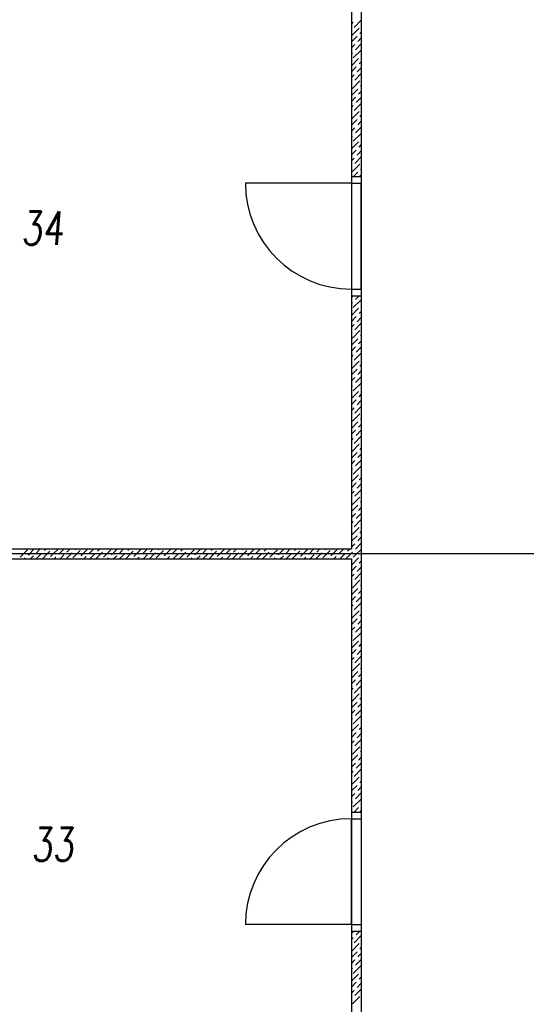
# Model space of a CAD drawing. Header units: millimetres. Extents: x 373037 to 682063, y 76092 to 274210.
# Tile 166 of 256: x 657611 to 661434, y 258030 to 265467. Entities that reach past the tile are written whole.
import ezdxf

# ---------------------------------------------------------------- set-up
doc = ezdxf.new("R2010")
doc.units = ezdxf.units.MM
doc.header["$LTSCALE"] = 100
doc.linetypes.add('ČERCHOVANÁ', pattern=[25.4, 12.7, -6.35, 0, -6.35])
doc.layers.add('PUDORYS', color=253, linetype='CONTINUOUS')
doc.styles.add('CS-ROMANS', font='romans.shx', dxfattribs={"width": 0.75, "oblique": 5})

msp = doc.modelspace()

# ---------------------------------------------------------------- linework, layer by layer
at = {"layer": 'PUDORYS', "color": 252, "true_color": 0x939598}
for p, q in [((660189.1, 266419.7), (660189.1, 256444.7)), ((660114.1, 266194.7), (660114.1, 261469.7)), ((660114.1, 264282.2), (660189.1, 264282.2)), ((660114.1, 264232.2), (659314.1, 264232.2)), ((660114.1, 264232.2), (660114.1, 263432.2)), ((660114.1, 264232.2), (660189.1, 264232.2)), ((660189.1, 263432.2), (660189.1, 264232.2)), ((660114.1, 263432.2), (660189.1, 263432.2)), ((660114.1, 263382.2), (660189.1, 263382.2)), ((655976.6, 261469.7), (660114.1, 261469.7)), ((655976.6, 261394.7), (660114.1, 261394.7)), ((660114.1, 261394.7), (660114.1, 256669.7)), ((660114.1, 259482.2), (660189.1, 259482.2)), ((660114.1, 258632.2), (660114.1, 259432.2)), ((660114.1, 259432.2), (660189.1, 259432.2)), ((660189.1, 259432.2), (660189.1, 258632.2)), ((660114.1, 258632.2), (659314.1, 258632.2)), ((660114.1, 258632.2), (660189.1, 258632.2)), ((660114.1, 258582.2), (660189.1, 258582.2))]:
    msp.add_line(p, q, dxfattribs=at)
at = {"layer": 'PUDORYS', "color": 252, "linetype": 'Continuous', "ltscale": 5, "true_color": 0x939598}
for p, q in [((660114.1, 265433.6), (660128.6, 265448.1)), ((660134.3, 265408.8), (660189.1, 265463.7)), ((660117.4, 265347.1), (660173.5, 265403.2)), ((660179.2, 265363.9), (660189.1, 265373.9)), ((660114.1, 265298.9), (660156.7, 265341.5)), ((660145.5, 265240.5), (660189.1, 265284.1)), ((660162.3, 265302.2), (660189.1, 265329)), ((660114.1, 265254), (660139.9, 265279.7)), ((660114.1, 265209.1), (660123, 265218)), ((660128.6, 265178.7), (660184.8, 265234.8)), ((660114.1, 265119.3), (660167.9, 265173.1)), ((660173.5, 265133.8), (660189.1, 265149.4)), ((660114.1, 265074.4), (660151.1, 265111.4)), ((660139.9, 265010.3), (660189.1, 265059.6)), ((660156.7, 265072.1), (660189.1, 265104.5)), ((660114.1, 265029.5), (660134.3, 265049.6)), ((660114.1, 264984.6), (660117.4, 264987.9)), ((660123, 264948.6), (660179.2, 265004.7)), ((660114.1, 264894.8), (660162.3, 264943)), ((660167.9, 264903.7), (660189.1, 264924.9)), ((660184.8, 264965.4), (660189.1, 264969.8)), ((660114.1, 264849.9), (660145.5, 264881.2)), ((660151.1, 264842), (660189.1, 264880)), ((660114.1, 264805), (660128.6, 264819.5)), ((660117.4, 264718.5), (660173.5, 264774.6)), ((660134.3, 264780.2), (660189.1, 264835.1)), ((660114.1, 264670.3), (660156.7, 264712.9)), ((660162.3, 264673.6), (660189.1, 264700.4)), ((660179.2, 264735.3), (660189.1, 264745.3)), ((660114.1, 264625.4), (660139.9, 264651.1)), ((660145.5, 264611.8), (660189.1, 264655.5)), ((660114.1, 264580.5), (660123, 264589.4)), ((660114.1, 264490.7), (660167.9, 264544.5)), ((660128.6, 264550.1), (660184.8, 264606.2)), ((660114.1, 264445.8), (660151.1, 264482.8)), ((660156.7, 264443.5), (660189.1, 264475.9)), ((660173.5, 264505.2), (660189.1, 264520.8)), ((660114.1, 264400.9), (660134.3, 264421)), ((660139.9, 264381.7), (660189.1, 264431)), ((660114.1, 264356), (660117.4, 264359.3)), ((660123, 264320), (660179.2, 264376.1)), ((660184.8, 264336.8), (660189.1, 264341.2)), ((660130.1, 264282.2), (660162.3, 264314.4)), ((660175, 264282.2), (660189.1, 264296.3)), ((660114.1, 263368.2), (660128.1, 263382.2)), ((660128.6, 263292.9), (660184.8, 263349)), ((660145.5, 263354.6), (660173, 263382.2)), ((660114.1, 263323.3), (660123, 263332.2)), ((660114.1, 263233.5), (660167.9, 263287.3)), ((660114.1, 263188.6), (660151.1, 263225.5)), ((660156.7, 263186.2), (660189.1, 263218.7)), ((660173.5, 263248), (660189.1, 263263.6)), ((660114.1, 263143.7), (660134.3, 263163.8)), ((660139.9, 263124.5), (660189.1, 263173.8)), ((660114.1, 263098.8), (660117.4, 263102)), ((660114.1, 263009), (660162.3, 263057.1)), ((660123, 263062.7), (660179.2, 263118.9)), ((660184.8, 263079.6), (660189.1, 263084)), ((660114.1, 262964.1), (660145.5, 262995.4)), ((660151.1, 262956.1), (660189.1, 262994.2)), ((660167.9, 263017.8), (660189.1, 263039.1)), ((660114.1, 262919.2), (660128.6, 262933.7)), ((660134.3, 262894.4), (660189.1, 262949.3)), ((660117.4, 262832.6), (660173.5, 262888.8)), ((660179.2, 262849.5), (660189.1, 262859.5)), ((660114.1, 262784.5), (660156.7, 262827)), ((660114.1, 262739.6), (660139.9, 262765.3)), ((660145.5, 262726), (660189.1, 262769.7)), ((660162.3, 262787.7), (660189.1, 262814.6)), ((660114.1, 262694.7), (660123, 262703.5)), ((660128.6, 262664.2), (660184.8, 262720.4)), ((660114.1, 262604.8), (660167.9, 262658.6)), ((660173.5, 262619.3), (660189.1, 262634.9)), ((660114.1, 262559.9), (660151.1, 262596.9)), ((660114.1, 262515), (660134.3, 262535.2)), ((660139.9, 262495.9), (660189.1, 262545.1)), ((660156.7, 262557.6), (660189.1, 262590)), ((660114.1, 262470.1), (660117.4, 262473.4)), ((660123, 262434.1), (660179.2, 262490.3)), ((660114.1, 262380.3), (660162.3, 262428.5)), ((660167.9, 262389.2), (660189.1, 262410.4)), ((660184.8, 262451), (660189.1, 262455.3)), ((660114.1, 262335.4), (660145.5, 262366.8)), ((660134.3, 262265.7), (660189.1, 262320.6)), ((660151.1, 262327.5), (660189.1, 262365.5)), ((660114.1, 262290.5), (660128.6, 262305)), ((660117.4, 262204), (660173.5, 262260.1)), ((660114.1, 262155.8), (660156.7, 262198.4)), ((660162.3, 262159.1), (660189.1, 262185.9)), ((660179.2, 262220.8), (660189.1, 262230.8)), ((660114.1, 262110.9), (660139.9, 262136.7)), ((660128.6, 262035.6), (660184.8, 262091.8)), ((660145.5, 262097.4), (660189.1, 262141)), ((660114.1, 262066), (660123, 262074.9)), ((660114.1, 261976.2), (660167.9, 262030)), ((660114.1, 261931.3), (660151.1, 261968.3)), ((660156.7, 261929), (660189.1, 261961.4)), ((660173.5, 261990.7), (660189.1, 262006.3)), ((660114.1, 261886.4), (660134.3, 261906.5)), ((660123, 261805.5), (660179.2, 261861.6)), ((660139.9, 261867.3), (660189.1, 261916.5)), ((660114.1, 261841.5), (660117.4, 261844.8)), ((660114.1, 261751.7), (660162.3, 261799.9)), ((660184.8, 261822.3), (660189.1, 261826.7)), ((660114.1, 261706.8), (660145.5, 261738.2)), ((660151.1, 261698.9), (660189.1, 261736.9)), ((660167.9, 261760.6), (660189.1, 261781.8)), ((660114.1, 261661.9), (660128.6, 261676.4)), ((660134.3, 261637.1), (660189.1, 261692)), ((660114.1, 261527.2), (660156.7, 261569.8)), ((660117.4, 261575.4), (660173.5, 261631.5)), ((660179.2, 261592.2), (660189.1, 261602.2)), ((660114.1, 261482.3), (660139.9, 261508)), ((660145.5, 261468.8), (660189.1, 261512.4)), ((660162.3, 261530.5), (660189.1, 261557.3)), ((657614.2, 261407), (657639.3, 261432.2)), ((657631, 261468.8), (657631.9, 261469.7)), ((657639.3, 261432.2), (657670.3, 261463.1)), ((657675.9, 261423.9), (657684.2, 261432.2)), ((657684.2, 261432.2), (657721.7, 261469.7)), ((657691.6, 261394.7), (657715.2, 261418.2)), ((657736.5, 261394.7), (657774, 261432.2)), ((657737.6, 261440.7), (657766.6, 261469.7)), ((657774, 261432.2), (657776.9, 261435.1)), ((657782.5, 261395.8), (657818.9, 261432.2)), ((657799.4, 261457.5), (657811.5, 261469.7)), ((657818.9, 261432.2), (657838.7, 261451.9)), ((657844.3, 261412.6), (657863.8, 261432.2)), ((657863.8, 261432.2), (657900.4, 261468.8)), ((657906, 261429.5), (657908.7, 261432.2)), ((657908.7, 261432.2), (657946.2, 261469.7)), ((657916.1, 261394.7), (657945.3, 261423.9)), ((657961, 261394.7), (657998.5, 261432.2)), ((657967.8, 261446.3), (657991.1, 261469.7)), ((657998.5, 261432.2), (658007.1, 261440.7)), ((658012.7, 261401.4), (658043.4, 261432.2)), ((658029.5, 261463.1), (658036, 261469.7)), ((658043.4, 261432.2), (658068.8, 261457.5)), ((658074.4, 261418.2), (658088.3, 261432.2)), ((658088.3, 261432.2), (658125.8, 261469.7)), ((658136.1, 261435.1), (658170.7, 261469.7)), ((658140.6, 261394.7), (658175.4, 261429.5)), ((658185.5, 261394.7), (658223, 261432.2)), ((658197.9, 261451.9), (658215.6, 261469.7)), ((658223, 261432.2), (658237.2, 261446.3)), ((658242.8, 261407), (658267.9, 261432.2)), ((658259.6, 261468.8), (658260.5, 261469.7)), ((658267.9, 261432.2), (658298.9, 261463.1)), ((658304.5, 261423.9), (658312.8, 261432.2)), ((658312.8, 261432.2), (658350.3, 261469.7)), ((658320.2, 261394.7), (658343.8, 261418.2)), ((658365.1, 261394.7), (658402.6, 261432.2)), ((658366.3, 261440.7), (658395.2, 261469.7)), ((658402.6, 261432.2), (658405.6, 261435.1)), ((658411.2, 261395.8), (658447.5, 261432.2)), ((658428, 261457.5), (658440.1, 261469.7)), ((658447.5, 261432.2), (658467.3, 261451.9)), ((658472.9, 261412.6), (658492.4, 261432.2)), ((658492.4, 261432.2), (658529, 261468.8)), ((658534.6, 261429.5), (658537.3, 261432.2)), ((658537.3, 261432.2), (658574.8, 261469.7)), ((658544.7, 261394.7), (658573.9, 261423.9)), ((658589.6, 261394.7), (658627.1, 261432.2)), ((658596.4, 261446.3), (658619.7, 261469.7)), ((658627.1, 261432.2), (658635.7, 261440.7)), ((658641.3, 261401.4), (658672, 261432.2)), ((658658.1, 261463.1), (658664.6, 261469.7)), ((658672, 261432.2), (658697.4, 261457.5)), ((658703, 261418.2), (658716.9, 261432.2)), ((658716.9, 261432.2), (658754.4, 261469.7)), ((658764.8, 261435.1), (658799.3, 261469.7)), ((658769.2, 261394.7), (658804.1, 261429.5)), ((658814.1, 261394.7), (658851.6, 261432.2)), ((658826.5, 261451.9), (658844.2, 261469.7)), ((658851.6, 261432.2), (658865.8, 261446.3)), ((658871.4, 261407), (658896.5, 261432.2)), ((658888.2, 261468.8), (658889.1, 261469.7)), ((658896.5, 261432.2), (658927.5, 261463.1)), ((658933.1, 261423.9), (658941.4, 261432.2)), ((658941.4, 261432.2), (658978.9, 261469.7)), ((658948.8, 261394.7), (658972.4, 261418.2)), ((658993.7, 261394.7), (659031.2, 261432.2)), ((658994.9, 261440.7), (659023.8, 261469.7)), ((659031.2, 261432.2), (659034.2, 261435.1)), ((659039.8, 261395.8), (659076.1, 261432.2)), ((659056.6, 261457.5), (659068.7, 261469.7)), ((659076.1, 261432.2), (659095.9, 261451.9)), ((659101.5, 261412.6), (659121.1, 261432.2)), ((659121.1, 261432.2), (659157.6, 261468.8)), ((659163.3, 261429.5), (659166, 261432.2)), ((659166, 261432.2), (659203.5, 261469.7)), ((659173.4, 261394.7), (659202.5, 261423.9)), ((659218.3, 261394.7), (659255.8, 261432.2)), ((659225, 261446.3), (659248.4, 261469.7)), ((659255.8, 261432.2), (659264.3, 261440.7)), ((659269.9, 261401.4), (659300.7, 261432.2)), ((659286.7, 261463.1), (659293.3, 261469.7)), ((659300.7, 261432.2), (659326, 261457.5)), ((659331.6, 261418.2), (659345.6, 261432.2)), ((659345.6, 261432.2), (659383.1, 261469.7)), ((659393.4, 261435.1), (659428, 261469.7)), ((659397.9, 261394.7), (659432.7, 261429.5)), ((659442.8, 261394.7), (659480.3, 261432.2)), ((659455.1, 261451.9), (659472.9, 261469.7)), ((659480.3, 261432.2), (659494.4, 261446.3)), ((659500, 261407), (659525.2, 261432.2)), ((659516.9, 261468.8), (659517.8, 261469.7)), ((659525.2, 261432.2), (659556.1, 261463.1)), ((659561.8, 261423.9), (659570.1, 261432.2)), ((659570.1, 261432.2), (659607.6, 261469.7)), ((659577.5, 261394.7), (659601, 261418.2)), ((659622.4, 261394.7), (659659.9, 261432.2)), ((659623.5, 261440.7), (659652.5, 261469.7)), ((659659.9, 261432.2), (659662.8, 261435.1)), ((659668.4, 261395.8), (659704.8, 261432.2)), ((659685.2, 261457.5), (659697.4, 261469.7)), ((659704.8, 261432.2), (659724.5, 261451.9)), ((659730.1, 261412.6), (659749.7, 261432.2)), ((659749.7, 261432.2), (659786.3, 261468.8)), ((659791.9, 261429.5), (659794.6, 261432.2)), ((659794.6, 261432.2), (659832.1, 261469.7)), ((659802, 261394.7), (659831.2, 261423.9)), ((659846.9, 261394.7), (659884.4, 261432.2)), ((659853.6, 261446.3), (659877, 261469.7)), ((659884.4, 261432.2), (659892.9, 261440.7)), ((659898.5, 261401.4), (659929.3, 261432.2)), ((659915.4, 261463.1), (659921.9, 261469.7)), ((659929.3, 261432.2), (659954.6, 261457.5)), ((659960.3, 261418.2), (659974.2, 261432.2)), ((659974.2, 261432.2), (660011.7, 261469.7)), ((660022, 261435.1), (660056.6, 261469.7)), ((660026.5, 261394.7), (660061.3, 261429.5)), ((660071.4, 261394.7), (660108.9, 261432.2)), ((660083.7, 261451.9), (660101.5, 261469.7)), ((660108.9, 261432.2), (660123, 261446.3)), ((660128.6, 261407), (660153.8, 261432.2)), ((660153.8, 261432.2), (660184.8, 261463.1)), ((657646.7, 261394.7), (657653.5, 261401.4)), ((657871.2, 261394.7), (657883.6, 261407)), ((658050.8, 261394.7), (658052, 261395.8)), ((658095.7, 261394.7), (658113.7, 261412.6)), ((658275.3, 261394.7), (658282.1, 261401.4)), ((658499.8, 261394.7), (658512.2, 261407)), ((658679.4, 261394.7), (658680.6, 261395.8)), ((658724.3, 261394.7), (658742.3, 261412.6)), ((658903.9, 261394.7), (658910.7, 261401.4)), ((659128.5, 261394.7), (659140.8, 261407)), ((659308.1, 261394.7), (659309.2, 261395.8)), ((659353, 261394.7), (659370.9, 261412.6)), ((659532.6, 261394.7), (659539.3, 261401.4)), ((659757.1, 261394.7), (659769.4, 261407)), ((659936.7, 261394.7), (659937.8, 261395.8)), ((659981.6, 261394.7), (659999.5, 261412.6)), ((660114.1, 261347.6), (660167.9, 261401.4)), ((660173.5, 261362.1), (660189.1, 261377.7)), ((660114.1, 261302.7), (660151.1, 261339.7)), ((660114.1, 261257.8), (660134.3, 261277.9)), ((660139.9, 261238.6), (660189.1, 261287.9)), ((660156.7, 261300.4), (660189.1, 261332.8)), ((660114.1, 261212.9), (660117.4, 261216.2)), ((660123, 261176.9), (660179.2, 261233)), ((660184.8, 261193.7), (660189.1, 261198.1)), ((660114.1, 261123.1), (660162.3, 261171.3)), ((660167.9, 261132), (660189.1, 261153.2)), ((660114.1, 261078.2), (660145.5, 261109.5)), ((660114.1, 261033.3), (660128.6, 261047.8)), ((660134.3, 261008.5), (660189.1, 261063.4)), ((660151.1, 261070.3), (660189.1, 261108.3)), ((660117.4, 260946.8), (660173.5, 261002.9)), ((660179.2, 260963.6), (660189.1, 260973.6)), ((660114.1, 260898.6), (660156.7, 260941.2)), ((660162.3, 260901.9), (660189.1, 260928.7)), ((660114.1, 260853.7), (660139.9, 260879.4)), ((660128.6, 260778.4), (660184.8, 260834.5)), ((660145.5, 260840.1), (660189.1, 260883.8)), ((660114.1, 260808.8), (660123, 260817.7)), ((660114.1, 260719), (660167.9, 260772.8)), ((660173.5, 260733.5), (660189.1, 260749.1)), ((660114.1, 260674.1), (660151.1, 260711)), ((660156.7, 260671.8), (660189.1, 260704.2)), ((660114.1, 260629.2), (660134.3, 260649.3)), ((660123, 260548.3), (660179.2, 260604.4)), ((660139.9, 260610), (660189.1, 260659.3)), ((660114.1, 260584.3), (660117.4, 260587.6)), ((660114.1, 260494.5), (660162.3, 260542.7)), ((660167.9, 260503.4), (660189.1, 260524.6)), ((660184.8, 260565.1), (660189.1, 260569.5)), ((660114.1, 260449.6), (660145.5, 260480.9)), ((660151.1, 260441.6), (660189.1, 260479.7)), ((660114.1, 260404.7), (660128.6, 260419.2)), ((660117.4, 260318.2), (660173.5, 260374.3)), ((660134.3, 260379.9), (660189.1, 260434.8)), ((660114.1, 260270), (660156.7, 260312.5)), ((660162.3, 260273.3), (660189.1, 260300.1)), ((660179.2, 260335), (660189.1, 260345)), ((660114.1, 260225.1), (660139.9, 260250.8)), ((660145.5, 260211.5), (660189.1, 260255.2)), ((660114.1, 260180.2), (660123, 260189.1)), ((660128.6, 260149.8), (660184.8, 260205.9)), ((660114.1, 260090.4), (660167.9, 260144.2)), ((660114.1, 260045.5), (660151.1, 260082.4)), ((660156.7, 260043.1), (660189.1, 260075.6)), ((660173.5, 260104.9), (660189.1, 260120.5)), ((660114.1, 260000.6), (660134.3, 260020.7)), ((660139.9, 259981.4), (660189.1, 260030.7)), ((660114.1, 259955.7), (660117.4, 259958.9)), ((660123, 259919.7), (660179.2, 259975.8)), ((660184.8, 259936.5), (660189.1, 259940.9)), ((660114.1, 259865.9), (660162.3, 259914)), ((660167.9, 259874.8), (660189.1, 259896)), ((660114.1, 259821), (660145.5, 259852.3)), ((660114.1, 259776.1), (660128.6, 259790.6)), ((660134.3, 259751.3), (660189.1, 259806.2)), ((660151.1, 259813), (660189.1, 259851.1)), ((660117.4, 259689.5), (660173.5, 259745.7)), ((660179.2, 259706.4), (660189.1, 259716.4)), ((660114.1, 259641.4), (660156.7, 259683.9)), ((660162.3, 259644.6), (660189.1, 259671.5)), ((660114.1, 259596.5), (660139.9, 259622.2)), ((660114.1, 259551.6), (660123, 259560.4)), ((660128.6, 259521.2), (660184.8, 259577.3)), ((660145.5, 259582.9), (660189.1, 259626.6)), ((660134.5, 259482.2), (660167.9, 259515.5)), ((660179.4, 259482.2), (660189.1, 259491.9)), ((660114.1, 258563.7), (660132.6, 258582.2)), ((660114.1, 258518.8), (660128.6, 258533.3)), ((660134.3, 258494), (660189.1, 258548.9)), ((660151.1, 258555.8), (660177.5, 258582.2)), ((660117.4, 258432.3), (660173.5, 258488.4)), ((660179.2, 258449.1), (660189.1, 258459.1)), ((660114.1, 258384.1), (660156.7, 258426.7)), ((660145.5, 258325.7), (660189.1, 258369.3)), ((660162.3, 258387.4), (660189.1, 258414.2)), ((660114.1, 258339.2), (660139.9, 258365)), ((660114.1, 258294.3), (660123, 258303.2)), ((660128.6, 258263.9), (660184.8, 258320)), ((660114.1, 258204.5), (660167.9, 258258.3)), ((660173.5, 258219), (660189.1, 258234.6)), ((660114.1, 258159.6), (660151.1, 258196.6)), ((660139.9, 258095.5), (660189.1, 258144.8)), ((660156.7, 258157.3), (660189.1, 258189.7)), ((660114.1, 258114.7), (660134.3, 258134.8)), ((660114.1, 258069.8), (660117.4, 258073.1)), ((660123, 258033.8), (660179.2, 258089.9)), ((660184.8, 258050.6), (660189.1, 258055))]:
    msp.add_line(p, q, dxfattribs=at)
at = {"layer": 'PUDORYS', "color": 252, "linetype": 'ČERCHOVANÁ', "ltscale": 25, "true_color": 0x939598}
msp.add_line((682063.2, 261432.2), (654424.2, 261432.2), dxfattribs=at)
at = {"layer": 'PUDORYS', "color": 252, "true_color": 0x939598}
for centre, start, end in [((660114.1, 264232.2), 180, 270), ((660114.1, 258632.2), 90, 180)]:
    msp.add_arc(centre, 800, start, end, dxfattribs=at)

# ---------------------------------------------------------------- texts
at = {"layer": 'PUDORYS', "color": 252, "ltscale": 15, "true_color": 0x939598, "style": 'CS-ROMANS', "oblique": 5, "width": 0.75}
for s, p in [('34', (657622.7, 263767.2)), ('33', (657698.8, 259112.6))]:
    msp.add_text(s, height=250, dxfattribs=at).set_placement(p)

doc.saveas('drawing.dxf')
